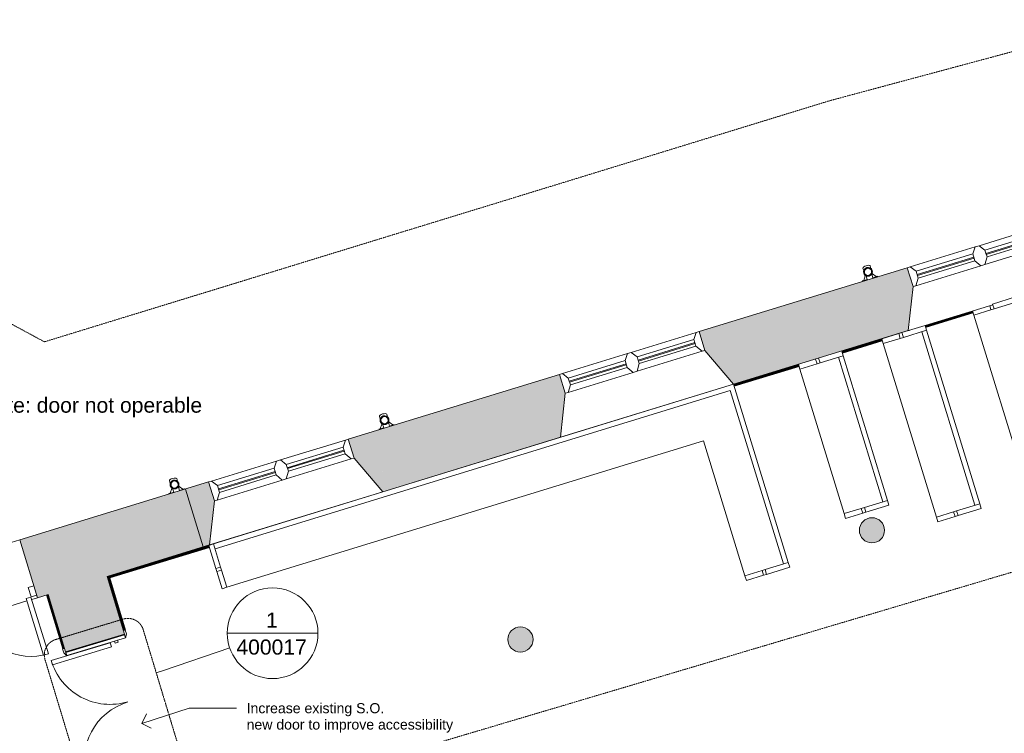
# Model space of a CAD drawing. Header units: millimetres. Extents: x -14859 to 92024, y -10653 to 24175.
# Tile 17 of 30: x -3067 to 6707, y 9462 to 16543. Entities that reach past the tile are written whole.
import ezdxf

# ---------------------------------------------------------------- set-up
doc = ezdxf.new("R2010")
doc.units = ezdxf.units.MM
doc.linetypes.add('Dash2', pattern=[3, 1.5, -1.5])
doc.linetypes.add('Hidden2', pattern=[3, 2, -1])
for name, color, linetype, lineweight in [('A-ANNO-SYMB', 150, 'Continuous', 9), ('A-DETL', 90, 'Continuous', 9), ('A-DOOR', 31, 'Continuous', 9), ('A-DOOR-FRAM', 31, 'Continuous', 18), ('A-GENM', 13, 'Continuous', 9), ('A-GLAZ', 151, 'Continuous', 9), ('A-WALL', 113, 'Continuous', 9), ('A-WALL-PATT', 111, 'Continuous', 18), ('G-ANNO-TEXT', 231, 'Continuous', 9), ('I-WALL', 2, 'Continuous', 9)]:
    doc.layers.add(name, color=color, linetype=linetype, lineweight=lineweight)
doc.styles.add('Arial_1', font='arial.ttf', dxfattribs={"height": 150})
doc.styles.add('Arial_2', font='arial.ttf', dxfattribs={"height": 100})

# ---------------------------------------------------------------- blocks, each defined once
blk = doc.blocks.new('DKA_Window_Double_Chamfered Reveal - DKA_Window_Double_Chamfered Reveal-4314283-00_ Ground Intermediate Door Options')
at = {"layer": 'A-GLAZ', "lineweight": 18}
for p, q in [((-695, 300), (-725, 300)), ((-652.1, 239.7), (-695, 300)), ((-20, 300), (-62.9, 239.7)), ((20, 300), (-20, 300)), ((62.9, 239.7), (20, 300)), ((695, 300), (652.1, 239.7)), ((725, 300), (695, 300)), ((-652.1, 169.7), (-652.1, 239.7)), ((-62.9, 206.8), (-652.1, 206.8)), ((-652.1, 206.8), (-652.1, 196.8)), ((-652.1, 196.8), (-62.9, 196.8)), ((-62.9, 239.7), (-62.9, 169.7)), ((-62.9, 196.8), (-62.9, 206.8)), ((62.9, 169.7), (62.9, 239.7)), ((652.1, 206.8), (62.9, 206.8)), ((62.9, 206.8), (62.9, 196.8)), ((62.9, 196.8), (652.1, 196.8)), ((652.1, 239.7), (652.1, 169.7)), ((652.1, 196.8), (652.1, 206.8)), ((-725, 103.7), (-695, 103.7)), ((-695, 103.7), (-652.1, 169.7)), ((-62.9, 169.7), (-20, 103.7)), ((-20, 103.7), (20, 103.7)), ((20, 103.7), (62.9, 169.7)), ((652.1, 169.7), (695, 103.7)), ((695, 103.7), (725, 103.7))]:
    blk.add_line(p, q, dxfattribs=at)
at = {"layer": 'A-GLAZ'}
for p, q in [((-20, 300), (-695, 300)), ((695, 300), (20, 300)), ((-62.9, 239.7), (-652.1, 239.7)), ((652.1, 239.7), (62.9, 239.7)), ((-20, 103.7), (-695, 103.7)), ((-652.1, 169.7), (-62.9, 169.7)), ((695, 103.7), (20, 103.7)), ((62.9, 169.7), (652.1, 169.7))]:
    blk.add_line(p, q, dxfattribs=at)
blk = doc.blocks.new('Ext - Dbl - RS - Flush - 1300 x 2110mm-6094354-00_ Ground Intermediate Door Options')
at = {"layer": 'A-DOOR'}
for p, q in [((-540.5, 864), (-590.5, 864)), ((-590.5, 864), (-590.5, 275)), ((-590.5, 864), (-590.5, 275)), ((-590.5, 864), (-540.5, 864)), ((-540.5, 275), (-540.5, 864)), ((-540.5, 275), (-540.5, 864)), ((540.5, 864), (540.5, 275)), ((590.5, 864), (540.5, 864)), ((590.5, 864), (540.5, 864)), ((540.5, 275), (540.5, 864)), ((590.5, 275), (590.5, 864)), ((590.5, 864), (590.5, 275)), ((-590.5, 275), (-540.5, 275)), ((-590.5, 275), (-540.5, 275)), ((540.5, 275), (590.5, 275)), ((590.5, 275), (540.5, 275))]:
    blk.add_line(p, q, dxfattribs=at)
for centre, start, end in [((-590.5, 275), 360, 90), ((590.5, 275), 90, 180)]:
    blk.add_arc(centre, 589, start, end, dxfattribs=at)
at = {"layer": 'A-DOOR-FRAM'}
for p, q in [((-593.5, 275), (-650, 275)), ((-593.5, 175), (-593.5, 275)), ((650, 275), (593.5, 275)), ((593.5, 275), (593.5, 175)), ((-650, 175), (-593.5, 175)), ((593.5, 175), (650, 175))]:
    blk.add_line(p, q, dxfattribs=at)
blk = doc.blocks.new('DKA_Furniture_Church Pew - DKA_Furniture_Church Pew-V8-00_ Ground Intermediate Door Options')
at = {"layer": 'A-GENM'}
for p, q in [((50, 0), (0, 0)), ((0, 0), (0, -240)), ((50, 0), (1850, 0)), ((50, 0), (50, -1)), ((1850, 0), (1850, -1)), ((1900, 0), (1850, 0)), ((1900, -240), (1900, 0)), ((50, -240), (50, -0.2)), ((1850, -50), (50, -50)), ((1850, -0.2), (1850, -240)), ((0, -240), (50, -240)), ((6.9, -271.7), (50, -271.7)), ((50, -239.7), (50, -271.7)), ((50, -450), (50, -271.7)), ((1850, -271.7), (1850, -239.7)), ((1850, -240), (1900, -240)), ((1850, -271.7), (1850, -450)), ((1850, -271.7), (1900, -271.7)), ((1900, -239.7), (1900, -271.7)), ((1900, -450), (1900, -271.7)), ((6.8, -450), (50, -450)), ((50, -450), (1850, -450)), ((1850, -450), (1900, -450))]:
    blk.add_line(p, q, dxfattribs=at)
blk = doc.blocks.new('DKA_Furniture_Church Pew - DKA_Furniture_Church Pew-V9-00_ Ground Intermediate Door Options')
at = {"layer": 'A-GENM'}
for p, q in [((50, 0), (0, 0)), ((0, 0), (0, -240)), ((50, 0), (1850, 0)), ((50, 0), (50, -1)), ((1850, 0), (1850, -1)), ((1900, 0), (1850, 0)), ((1900, -240), (1900, 0)), ((50, -240), (50, -0.2)), ((1850, -50), (50, -50)), ((1850, -0.2), (1850, -240)), ((0, -271.7), (0, -239.7)), ((0, -240), (50, -240)), ((0, -271.7), (0, -450)), ((0, -271.7), (50, -271.7)), ((50, -239.7), (50, -271.7)), ((50, -450), (50, -271.7)), ((1850, -271.7), (1850, -239.7)), ((1850, -240), (1900, -240)), ((1850, -271.7), (1850, -450)), ((1850, -271.7), (1900, -271.7)), ((1900, -239.7), (1900, -271.7)), ((1900, -450), (1900, -271.7)), ((0, -450), (50, -450)), ((50, -450), (1850, -450)), ((1850, -450), (1900, -450))]:
    blk.add_line(p, q, dxfattribs=at)
blk = doc.blocks.new('DKA_Furniture_Church Pew short - DKA_Furniture_Church Pew short-V13-00_ Ground Intermediate Door Options')
at = {"layer": 'A-GENM'}
for p, q in [((50, 0), (0, 0)), ((50, 0), (1550, 0)), ((50, 0), (50, -1)), ((1550, 0), (1550, -1)), ((1600, 0), (1550, 0)), ((1600, -240), (1600, 0)), ((50, -240), (50, -0.2)), ((1550, -50), (50, -50)), ((1550, -0.2), (1550, -240)), ((0, -240), (50, -240)), ((0, -271.7), (50, -271.7)), ((50, -239.7), (50, -271.7)), ((50, -450), (50, -271.7)), ((1550, -271.7), (1550, -239.7)), ((1550, -240), (1600, -240)), ((1550, -271.7), (1550, -450)), ((1550, -271.7), (1600, -271.7)), ((1600, -239.7), (1600, -271.7)), ((1600, -450), (1600, -271.7)), ((0, -450), (50, -450)), ((50, -450), (1550, -450)), ((1550, -450), (1600, -450))]:
    blk.add_line(p, q, dxfattribs=at)
blk = doc.blocks.new('DKA_Furniture_Church Pew long L shape - DKA_Furniture_Church Pew long L shape-2240776-00_ Ground Intermediate Door Options')
at = {"layer": 'A-GENM'}
for p, q in [((-100, 0), (-100, -5400)), ((1750, 0), (-100, 0)), ((1800, 0), (1750, 0)), ((1750, 0), (1750, -240)), ((1800, -240), (1800, 0)), ((-50, -5400), (-50, -50)), ((-50, -50), (1750, -50)), ((1750, -271.7), (1750, -239.7)), ((1750, -240), (1800, -240)), ((1750, -271.7), (1750, -450)), ((1750, -271.7), (1800, -271.7)), ((1800, -239.7), (1800, -271.7)), ((1800, -450), (1800, -271.7)), ((350, -5400), (350, -450)), ((350, -450), (1750, -450)), ((1750, -450), (1800, -450)), ((-100, -5400), (-100, -5450)), ((140, -5400), (-100, -5400)), ((-100, -5450), (140, -5450)), ((139.7, -5400), (171.7, -5400)), ((171.7, -5450), (139.7, -5450)), ((140, -5450), (140, -5400)), ((350, -5400), (171.7, -5400)), ((171.7, -5450), (171.7, -5400)), ((171.7, -5450), (350, -5450)), ((350, -5450), (350, -5400))]:
    blk.add_line(p, q, dxfattribs=at)
blk = doc.blocks.new('DKA_Door_Int_Dbl_2x1VP_Glazed - 1310 x 2110mm Sgl Swing offset-6792928-00_ Ground Intermediate Door Options')
at = {"layer": 'A-DOOR', "color": 6}
for p, q in [((-690, 325), (-650, 325)), ((-690, 305), (-690, 325)), ((-620, 305), (-655, 305)), ((-650, 325), (-624, 311)), ((-647, -305), (-647, 305)), ((655, 305), (620, 305)), ((624, 311), (650, 325)), ((647, -305), (647, 305)), ((650, 325), (690, 325)), ((690, 325), (690, 305)), ((-690, -325), (-690, -305)), ((-650, -325), (-690, -325)), ((-655, -305), (-620, -305)), ((-624, -311), (-650, -325)), ((620, -305), (655, -305)), ((650, -325), (624, -311)), ((690, -325), (650, -325)), ((690, -305), (690, -325))]:
    blk.add_line(p, q, dxfattribs=at)
at = {"layer": 'A-DOOR', "color": 210, "lineweight": 18}
for p, q in [((-613, 145), (-569, 145)), ((-613, -467), (-613, 145)), ((-569, 145), (-569, -467)), ((569, 145), (613, 145)), ((569, -467), (569, 145)), ((613, 145), (613, -467)), ((-569, -467), (-613, -467)), ((613, -467), (569, -467))]:
    blk.add_line(p, q, dxfattribs=at)
at = {"layer": 'A-DOOR', "color": 6}
for centre, radius, start, end in [((-628, 304), 8.06, 7.12502, 60.25512), ((-628, 304), 8.06, 7.12502, 60.25512), ((628, 304), 8.06, 119.74488, 172.87498), ((628, 304), 8.06, 119.74488, 172.87498), ((-613, 145), 612, 270, 0), ((613, 145), 612, 180, 270), ((-628, -304), 8.06, 299.74488, 352.87498), ((-628, -304), 8.06, 299.74488, 352.87498), ((628, -304), 8.06, 187.12502, 240.25512), ((628, -304), 8.06, 187.12502, 240.25512)]:
    blk.add_arc(centre, radius, start, end, dxfattribs=at)
at = {"layer": 'A-DOOR-FRAM', "color": 210}
for p, q in [((-647, -305), (-647, 305)), ((-647, 305), (-615, 305)), ((-615, 305), (-615, -305)), ((615, -305), (615, 305)), ((615, 305), (647, 305)), ((647, 305), (647, -305)), ((-615, 223), (-596, 223)), ((-615, 191), (-615, 223)), ((-596, 223), (-596, 191)), ((596, 223), (615, 223)), ((596, 191), (596, 223)), ((615, 223), (615, 191)), ((-596, 191), (-615, 191)), ((615, 191), (596, 191)), ((-615, -305), (-647, -305)), ((647, -305), (615, -305))]:
    blk.add_line(p, q, dxfattribs=at)
blk = doc.blocks.new('Basic Wall _ Int - Existing Skirting - ___-4237117-00_ Ground Intermediate Door Options')
at = {"layer": 'I-WALL'}
for p, q in [((-2801.3, 10834.7), (-2640.5, 10299.4)), ((-2799.1, 10835.4), (-2638.2, 10300.1)), ((-2793, 10837.3), (-2632.1, 10301.9)), ((-2631.4, 10302.1), (-2792.3, 10837.5)), ((-2788, 10838.8), (-2627.1, 10303.4)), ((-2784.1, 10840), (-2623.2, 10304.6))]:
    blk.add_line(p, q, dxfattribs=at)
blk = doc.blocks.new('Basic Wall _ Int - Existing Skirting - ___-4379171-00_ Ground Intermediate Door Options')
at = {"layer": 'I-WALL'}
for p, q in [((5920.6, 13505.9), (6392.2, 13650.7)), ((5921.8, 13502.1), (6393.4, 13646.9)), ((5923.1, 13497.8), (6394.7, 13642.5)), ((5923.3, 13497.1), (6395, 13641.8)), ((5925.2, 13491), (6396.8, 13635.7)), ((5925.9, 13488.7), (6397.5, 13633.5)), ((5093.9, 13252.2), (5490.4, 13373.9)), ((5095.1, 13248.4), (5491.6, 13370.1)), ((5096.4, 13244.1), (5492.9, 13365.7)), ((5096.7, 13243.3), (5493.1, 13365)), ((5098.5, 13237.3), (5495, 13359)), ((5099.2, 13235), (5495.7, 13356.7)), ((4020.3, 12922.7), (4663.7, 13120.2)), ((4021.5, 12918.9), (4664.9, 13116.4)), ((4022.8, 12914.5), (4666.3, 13112)), ((4023, 12913.8), (4666.5, 13111.3)), ((4024.9, 12907.8), (4668.3, 13105.3)), ((4025.6, 12905.5), (4669, 13103)), ((-2195.4, 11015), (-1189.8, 11323.7)), ((-2190.5, 11012.4), (-1188.6, 11319.8)), ((-2184.8, 11009.3), (-1187.3, 11315.5)), ((-2183.9, 11008.8), (-1187.1, 11314.8)), ((-2176, 11004.6), (-1185.2, 11308.7)), ((-2173, 11003.1), (-1184.5, 11306.5)), ((-2184.8, 11009.3), (-2190.5, 11012.4)), ((-2183.9, 11008.8), (-2184.8, 11009.4)), ((-2173, 11003.1), (-2176, 11004.6))]:
    blk.add_line(p, q, dxfattribs=at)
at = {"layer": 'I-WALL', "flags": 128}
blk.add_lwpolyline([(-2176, 11004.6), (-2176, 11004.6), (-2176.4, 11004.9), (-2177.5, 11005.5), (-2179.2, 11006.4), (-2181.4, 11007.5), (-2183.9, 11008.8)], dxfattribs=at)
blk = doc.blocks.new('Basic Wall _ Int - Existing Skirting - ___-4379239-00_ Ground Intermediate Door Options')
at = {"layer": 'I-WALL'}
for p, q in [((-2035.1, 10481.3), (-2195.4, 11015)), ((-2190.5, 11012.4), (-2184.8, 11009.3)), ((-2031.2, 10482.4), (-2190.5, 11012.4)), ((-2184.8, 11009.4), (-2183.9, 11008.8)), ((-2026.9, 10483.8), (-2184.8, 11009.3)), ((-2026.1, 10484), (-2183.9, 11008.8)), ((-2020.1, 10485.8), (-2176, 11004.6)), ((-2176, 11004.6), (-2173, 11003.1)), ((-2017.3, 10484.8), (-2173, 11003.1)), ((-2017.3, 10484.8), (-2018.4, 10484.5))]:
    blk.add_line(p, q, dxfattribs=at)
at = {"layer": 'I-WALL', "flags": 128}
blk.add_lwpolyline([(-2183.9, 11008.8), (-2181.4, 11007.5), (-2179.2, 11006.4), (-2177.5, 11005.5), (-2176.4, 11004.9), (-2176, 11004.6), (-2176, 11004.6)], dxfattribs=at)
blk = doc.blocks.new('Gutter-AWMS_Rainwater-ApexHeritage_VictorianOgee-RoundPipe - OG50 - P30-4786566-00_ Ground Intermediate Door Options')
at = {"layer": 'A-GENM'}
for p, q in [((5303.4, 14077.1), (5311.2, 14051.8)), ((5382.9, 14073.8), (5375.1, 14099.1)), ((5326.6, 13999.8), (5311.8, 13956)), ((5323.8, 14008.7), (5326.6, 13999.8)), ((5345.6, 13964.3), (5334.1, 14001.8)), ((5391.9, 14019.5), (5403.4, 13982)), ((5399.3, 14022), (5396.5, 14031)), ((5436.1, 13994.1), (5399.3, 14022)), ((5403.4, 13982), (5451, 13996.6)), ((5450.4, 13998.5), (5436.1, 13994.1)), ((5451, 13996.6), (5450.4, 13998.5)), ((5311.8, 13956), (5297.4, 13951.6)), ((5297.4, 13951.6), (5298, 13949.7)), ((5298, 13949.7), (5345.6, 13964.3))]:
    blk.add_line(p, q, dxfattribs=at)
for start, end in [(17.0451, 197.0451), (197.0451, 17.0451)]:
    blk.add_arc((5353.7, 14041), 44, start, end, dxfattribs=at)
at = {"layer": 'A-GENM', "lineweight": 18}
for radius, start, end in [(37.5, 107.0451, 287.0451), (37.5, 287.0451, 107.0451), (35.5, 287.0451, 107.0451), (35.5, 107.0451, 287.0451)]:
    blk.add_arc((5353.7, 14041), radius, start, end, dxfattribs=at)
at = {"layer": 'A-GENM'}
for start_param, end_param in [(1.570796, 3.141593), (0, 1.570796)]:
    blk.add_ellipse((5339.3, 14088.1), major_axis=(35.9, 11), ratio=0.382683, start_param=start_param, end_param=end_param, dxfattribs=at)
blk = doc.blocks.new('Gutter-AWMS_Rainwater-ApexHeritage_VictorianOgee-RoundPipe - OG50 - P30-4888507-00_ Ground Intermediate Door Options')
at = {"layer": 'A-GENM'}
for p, q in [((583.4, 12602.3), (575.6, 12627.6)), ((503.9, 12605.6), (511.7, 12580.3)), ((527.1, 12528.3), (512.3, 12484.5)), ((524.4, 12537.2), (527.1, 12528.3)), ((546.1, 12492.8), (534.6, 12530.3)), ((592.4, 12548), (603.9, 12510.5)), ((599.8, 12550.6), (597, 12559.5)), ((636.6, 12522.6), (599.8, 12550.6)), ((603.9, 12510.5), (651.5, 12525.1)), ((650.9, 12527), (636.6, 12522.6)), ((651.5, 12525.1), (650.9, 12527)), ((512.3, 12484.5), (497.9, 12480.1)), ((497.9, 12480.1), (498.5, 12478.2)), ((498.5, 12478.2), (546.1, 12492.8))]:
    blk.add_line(p, q, dxfattribs=at)
for start, end in [(17.0451, 197.0451), (197.0451, 17.0451)]:
    blk.add_arc((554.2, 12569.5), 44, start, end, dxfattribs=at)
at = {"layer": 'A-GENM', "lineweight": 18}
for radius, start, end in [(37.5, 107.0451, 287.0451), (35.5, 107.0451, 287.0451), (37.5, 287.0451, 107.0451), (35.5, 287.0451, 107.0451)]:
    blk.add_arc((554.2, 12569.5), radius, start, end, dxfattribs=at)
at = {"layer": 'A-GENM'}
for start_param, end_param in [(1.570796, 3.141593), (0, 1.570796)]:
    blk.add_ellipse((539.8, 12616.6), major_axis=(35.9, 11), ratio=0.382683, start_param=start_param, end_param=end_param, dxfattribs=at)
blk = doc.blocks.new('Gutter-AWMS_Rainwater-ApexHeritage_VictorianOgee-RoundPipe - OG50 - P30-4888508-00_ Ground Intermediate Door Options')
at = {"layer": 'A-GENM'}
for p, q in [((-1580.3, 11966.6), (-1572.6, 11941.3)), ((-1500.9, 11963.3), (-1508.6, 11988.6)), ((-1572, 11845.5), (-1586.3, 11841.1)), ((-1586.3, 11841.1), (-1585.7, 11839.2)), ((-1585.7, 11839.2), (-1538.2, 11853.8)), ((-1557.1, 11889.3), (-1572, 11845.5)), ((-1559.9, 11898.2), (-1557.1, 11889.3)), ((-1538.2, 11853.8), (-1549.7, 11891.3)), ((-1491.8, 11909), (-1480.3, 11871.5)), ((-1484.5, 11911.5), (-1487.2, 11920.5)), ((-1447.7, 11883.6), (-1484.5, 11911.5)), ((-1480.3, 11871.5), (-1432.7, 11886.1)), ((-1433.3, 11888), (-1447.7, 11883.6)), ((-1432.7, 11886.1), (-1433.3, 11888))]:
    blk.add_line(p, q, dxfattribs=at)
for start, end in [(17.0451, 197.0451), (197.0451, 17.0451)]:
    blk.add_arc((-1530, 11930.5), 44, start, end, dxfattribs=at)
at = {"layer": 'A-GENM', "lineweight": 18}
for radius, start, end in [(37.5, 107.0451, 287.0451), (35.5, 107.0451, 287.0451), (37.5, 287.0451, 107.0451), (35.5, 287.0451, 107.0451)]:
    blk.add_arc((-1530, 11930.5), radius, start, end, dxfattribs=at)
at = {"layer": 'A-GENM'}
for start_param, end_param in [(1.570796, 3.141593), (0, 1.570796)]:
    blk.add_ellipse((-1544.5, 11977.6), major_axis=(35.9, 11), ratio=0.382683, start_param=start_param, end_param=end_param, dxfattribs=at)
blk = doc.blocks.new('Floor Plan - 9mm - Circle-3441286-00_ Ground Intermediate Door Options')
at = {"layer": 'A-ANNO-SYMB'}
blk.add_line((-9, 0), (9, 0), dxfattribs=at)
for start, end in [(360, 180), (180, 360)]:
    blk.add_arc((0, 0), 9, start, end, dxfattribs=at)

msp = doc.modelspace()

# ---------------------------------------------------------------- hatches: boundary and pattern name
at = {"layer": 'A-GENM'}
for points in [[(5393.4, 11351), (5432, 11357.1), (5466.9, 11374.8), (5494.5, 11402.5), (5512.3, 11437.3), (5518.4, 11476), (5512.3, 11514.6), (5494.5, 11549.4), (5466.9, 11577.1), (5432, 11594.8), (5393.4, 11601), (5354.8, 11594.8), (5319.9, 11577.1), (5292.3, 11549.4), (5274.5, 11514.6), (5268.4, 11476), (5274.5, 11437.3), (5292.3, 11402.5), (5319.9, 11374.8), (5354.8, 11357.1)], [(1903.3, 10268), (1941.9, 10274.2), (1976.8, 10291.9), (2004.4, 10319.6), (2022.2, 10354.4), (2028.3, 10393), (2022.2, 10431.7), (2004.4, 10466.5), (1976.8, 10494.2), (1941.9, 10511.9), (1903.3, 10518), (1864.7, 10511.9), (1829.8, 10494.2), (1802.2, 10466.5), (1784.4, 10431.7), (1778.3, 10393), (1784.4, 10354.4), (1802.2, 10319.6), (1829.8, 10291.9), (1864.7, 10274.2)]]:
    msp.add_hatch(color=8, dxfattribs=at).paths.add_polyline_path(points)
at = {"layer": 'A-WALL-PATT', "lineweight": 9}
h = msp.add_hatch(color=8, dxfattribs=at)
h.paths.add_polyline_path([(5670, 13432.1), (5753.5, 13457.6), (5801.5, 13894.6), (5743.9, 14082.3), (5494.2, 14005.7), (5657.1, 13474.2)])
h.paths.add_polyline_path([(7472.5, 13984.7), (7543.8, 14006.6), (7367.9, 14580.2), (7130.3, 14507.3), (7187.8, 14319.6), (7464.2, 13994.3)])
for points in [[(4102.1, 12951.3), (5670, 13432.1), (5494.2, 14005.7), (3926.2, 13525), (4048.1, 13127.4)], [(590.9, 11874.8), (2247.3, 12382.7), (2071.4, 12956.3), (415, 12448.4), (503, 12161.6)], [(-2783.2, 10840.3), (-1244.8, 11312), (-1420.6, 11885.6), (-2955.8, 11414.9)], [(-2891.3, 10807.2), (-2877.3, 10811.5), (-3053.2, 11385.1), (-3067.2, 11380.8), (-2893.3, 10813.6)], [(-2612.2, 10271.3), (-2028, 10446.9), (-2037.8, 10479.5), (-2622, 10304)]]:
    msp.add_hatch(color=8, dxfattribs=at).paths.add_polyline_path(points)
h = msp.add_hatch(color=8, dxfattribs=at)
h.paths.add_polyline_path([(2247.3, 12382.7), (2300.8, 12399.1), (2348.8, 12836), (2291.3, 13023.7), (2071.4, 12956.3), (2231.6, 12433.8)])
h.paths.add_polyline_path([(4019.8, 12926.1), (4102.1, 12951.3), (3926.2, 13525), (3677.6, 13448.8), (3735.2, 13261.1), (3848.8, 13127.4)])
h = msp.add_hatch(color=8, dxfattribs=at)
h.paths.add_polyline_path([(-1244.8, 11312), (-1182.4, 11331.1), (-1134.5, 11768), (-1192, 11955.7), (-1420.6, 11885.6), (-1269.8, 11393.5)])
h.paths.add_polyline_path([(536.5, 11858.1), (590.9, 11874.8), (415, 12448.4), (194.4, 12380.8), (251.9, 12193.1), (325, 12107.1)])
h = msp.add_hatch(color=8, dxfattribs=at)
h.paths.add_polyline_path([(-4226.3, 10397.8), (-4134.2, 10426.1), (-4310.1, 10999.7), (-4402.3, 10971.4), (-4256.4, 10495.8)])
h.paths.add_polyline_path([(-2877.3, 10811.5), (-2783.2, 10840.3), (-2955.8, 11414.9), (-3053.2, 11385.1), (-2877.9, 10813.6)])
h = msp.add_hatch(color=8, dxfattribs=at)
h.paths.add_polyline_path([(-2089.7, 8532.7), (-1506.1, 8710), (-1651, 9192.3), (-2235.2, 9016.7), (-2115.8, 8619.3)])
h.paths.add_polyline_path([(-2622, 10304), (-2037.8, 10479.5), (-2200, 11019.1), (-2783.2, 10840.3), (-2636.8, 10353.2)])

# ---------------------------------------------------------------- linework, layer by layer
at = {"layer": 'A-ANNO-SYMB', "linetype": 'Hidden2'}
for p, q in [((-2710.3, 10392.1), (-2039.1, 10595.2)), ((-1841.2, 10489.2), (-1421.1, 9100.9)), ((-2396.3, 8806), (-2816.3, 10194.2))]:
    msp.add_line(p, q, dxfattribs=at)
at = {"layer": 'A-ANNO-SYMB'}
for p, q in [((-1638.4, 10084.4), (-982.6, 10309)), ((-1712, 10062.1), (-1638.4, 10084.4))]:
    msp.add_line(p, q, dxfattribs=at)
at = {"layer": 'A-ANNO-SYMB', "linetype": 'Hidden2'}
for centre, start, end in [((-1993.1, 10443.2), 16.83382, 106.83382), ((-2664.3, 10240.1), 106.83382, 196.83382)]:
    msp.add_arc(centre, 158.8, start, end, dxfattribs=at)
at = {"layer": 'A-DETL', "linetype": 'Dash2'}
for p, q in [((4974.5, 15739.3), (7968.4, 16543.1)), ((-2822, 13346.4), (4974.5, 15739.3)), ((-3628.9, 13782.2), (-2822, 13346.4)), ((-37.9, 9034.4), (9943.4, 11999.4))]:
    msp.add_line(p, q, dxfattribs=at)
at = {"layer": 'A-GENM', "lineweight": 18}
for centre, start, end in [((5393.4, 11476), 90, 180), ((5393.4, 11476), 0, 90), ((5393.4, 11476), 180, 360), ((1903.3, 10393), 90, 180), ((1903.3, 10393), 360, 90), ((1903.3, 10393), 180, 360)]:
    msp.add_arc(centre, 125, start, end, dxfattribs=at)
at = {"layer": 'A-WALL', "color": 7, "lineweight": 18}
for p, q in [((5743.9, 14082.3), (3677.6, 13448.8)), ((5801.5, 13894.6), (5743.9, 14082.3)), ((5753.5, 13457.6), (5801.5, 13894.6)), ((3677.6, 13448.8), (3735.2, 13261.1)), ((4019.8, 12926.1), (5753.5, 13457.6)), ((3735.2, 13261.1), (4019.8, 12926.1)), ((2291.3, 13023.7), (194.4, 12380.8)), ((2348.8, 12836), (2291.3, 13023.7)), ((2300.8, 12399.1), (2348.8, 12836)), ((194.4, 12380.8), (251.9, 12193.1)), ((536.5, 11858.1), (2300.8, 12399.1)), ((251.9, 12193.1), (536.5, 11858.1)), ((-1192, 11955.7), (-3067.2, 11380.8)), ((-1134.5, 11768), (-1192, 11955.7)), ((-1420.6, 11885.6), (-1244.8, 11312)), ((-1182.4, 11331.1), (-1134.5, 11768)), ((-3067.2, 11380.8), (-2891.3, 10807.2)), ((-2200, 11019.1), (-1182.4, 11331.1)), ((-2028, 10446.9), (-2200, 11019.1)), ((-2891.3, 10807.2), (-2783.2, 10840.3)), ((-2783.2, 10840.3), (-2612.2, 10271.3)), ((-2612.2, 10271.3), (-2028, 10446.9))]:
    msp.add_line(p, q, dxfattribs=at)
at = {"layer": 'G-ANNO-TEXT', "color": 210, "lineweight": 18}
for p, q in [((-1856, 9559.3), (-1385.3, 9711)), ((-1385.3, 9711), (-914.7, 9711)), ((-1856, 9559.3), (-1807.6, 9653.7)), ((-1856, 9559.3), (-1761.6, 9511))]:
    msp.add_line(p, q, dxfattribs=at)
at = {"layer": 'I-WALL'}
for p, q in [((6592.3, 13714.8), (5919.8, 13508.6)), ((5920.3, 13506.9), (6391.9, 13651.6)), ((5761.6, 13460.1), (5753.5, 13457.6)), ((5778, 13465.2), (5769.1, 13462.4)), ((5093.6, 13253.2), (5490.1, 13374.9)), ((4020, 12923.7), (4663.5, 13121.1)), ((4019.8, 12926.1), (2300.8, 12399.1)), ((536.5, 11858.1), (-1182.4, 11331.1)), ((-4310.1, 10999.7), (-3067.2, 11380.8)), ((-2196.7, 11015.7), (-1190.1, 11324.6)), ((-2036, 10481), (-2196.7, 11015.7)), ((-2996, 10775.1), (-4029.5, 10458.2)), ((-2891.3, 10807.2), (-2948.2, 10789.7))]:
    msp.add_line(p, q, dxfattribs=at)

# ---------------------------------------------------------------- block references
at = {"layer": 'A-ANNO-SYMB', "xscale": 49.99999999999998, "yscale": 49.99999999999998, "zscale": 49.99999999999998}
msp.add_blockref('Floor Plan - 9mm - Circle-3441286-00_ Ground Intermediate Door Options', (-556.8, 10454.8), dxfattribs=at)
at = {"layer": 'A-DOOR', "rotation": 197.0455396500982}
msp.add_blockref('Ext - Dbl - RS - Flush - 1300 x 2110mm-6094354-00_ Ground Intermediate Door Options', (-3600.7, 10903.4), dxfattribs=at)
at = {"layer": 'A-DOOR', "color": 6, "rotation": 286.7256112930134}
msp.add_blockref('DKA_Door_Int_Dbl_2x1VP_Glazed - 1310 x 2110mm Sgl Swing offset-6792928-00_ Ground Intermediate Door Options', (-2131.6, 9731.8), dxfattribs=at)
at = {"layer": 'A-GENM'}
for name in ['Gutter-AWMS_Rainwater-ApexHeritage_VictorianOgee-RoundPipe - OG50 - P30-4786566-00_ Ground Intermediate Door Options', 'Gutter-AWMS_Rainwater-ApexHeritage_VictorianOgee-RoundPipe - OG50 - P30-4888507-00_ Ground Intermediate Door Options', 'Gutter-AWMS_Rainwater-ApexHeritage_VictorianOgee-RoundPipe - OG50 - P30-4888508-00_ Ground Intermediate Door Options']:
    msp.add_blockref(name, (0, 0), dxfattribs=at)
for name, p, rotation in [('DKA_Furniture_Church Pew - DKA_Furniture_Church Pew-V8-00_ Ground Intermediate Door Options', (6819.6, 13791.8), 287.061904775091), ('DKA_Furniture_Church Pew - DKA_Furniture_Church Pew-V9-00_ Ground Intermediate Door Options', (5919.8, 13508.6), 287.061904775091), ('DKA_Furniture_Church Pew short - DKA_Furniture_Church Pew short-V13-00_ Ground Intermediate Door Options', (5093, 13255.2), 287.0455396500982), ('DKA_Furniture_Church Pew long L shape - DKA_Furniture_Church Pew long L shape-2240776-00_ Ground Intermediate Door Options', (4048.8, 12829.8), 287.0619047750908)]:
    msp.add_blockref(name, p, dxfattribs=dict(at, rotation=rotation))
at = {"layer": 'A-GLAZ'}
for p, rotation in [((6525, 14008), 17.04553965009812), ((3072.4, 12949.4), 17.04553965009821), ((-410.9, 11881.4), 17.04553965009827)]:
    msp.add_blockref('DKA_Window_Double_Chamfered Reveal - DKA_Window_Double_Chamfered Reveal-4314283-00_ Ground Intermediate Door Options', p, dxfattribs=dict(at, rotation=rotation))
at = {"layer": 'I-WALL'}
for name in ['Basic Wall _ Int - Existing Skirting - ___-4379171-00_ Ground Intermediate Door Options', 'Basic Wall _ Int - Existing Skirting - ___-4379239-00_ Ground Intermediate Door Options', 'Basic Wall _ Int - Existing Skirting - ___-4237117-00_ Ground Intermediate Door Options']:
    msp.add_blockref(name, (0, 0), dxfattribs=at)

# ---------------------------------------------------------------- texts
at = {"layer": 'A-ANNO-SYMB', "char_height": 150, "attachment_point": 1, "style": 'Arial_1'}
for s, insert, width in [('1', (-621.3, 10660.1), 144.304), ('400017', (-916.2, 10392.6), 865.822)]:
    msp.add_mtext(s, dxfattribs=dict(at, insert=insert, width=width))
at = {"layer": 'G-ANNO-TEXT', "color": 7, "lineweight": 18, "insert": (-3457.8, 12793.2), "char_height": 150, "width": 2717.721, "attachment_point": 1, "style": 'Arial_1'}
msp.add_mtext('Note: door not operable', dxfattribs=at)
at = {"layer": 'G-ANNO-TEXT', "color": 6, "lineweight": 18, "char_height": 100, "attachment_point": 1, "style": 'Arial_2'}
for s, insert, width in [('Increase existing S.O. ', (-814.7, 9761), 1747.679), ('new door to improve accessibility ', (-814.7, 9598.9), 2593.459)]:
    msp.add_mtext(s, dxfattribs=dict(at, insert=insert, width=width))

doc.saveas('drawing.dxf')
